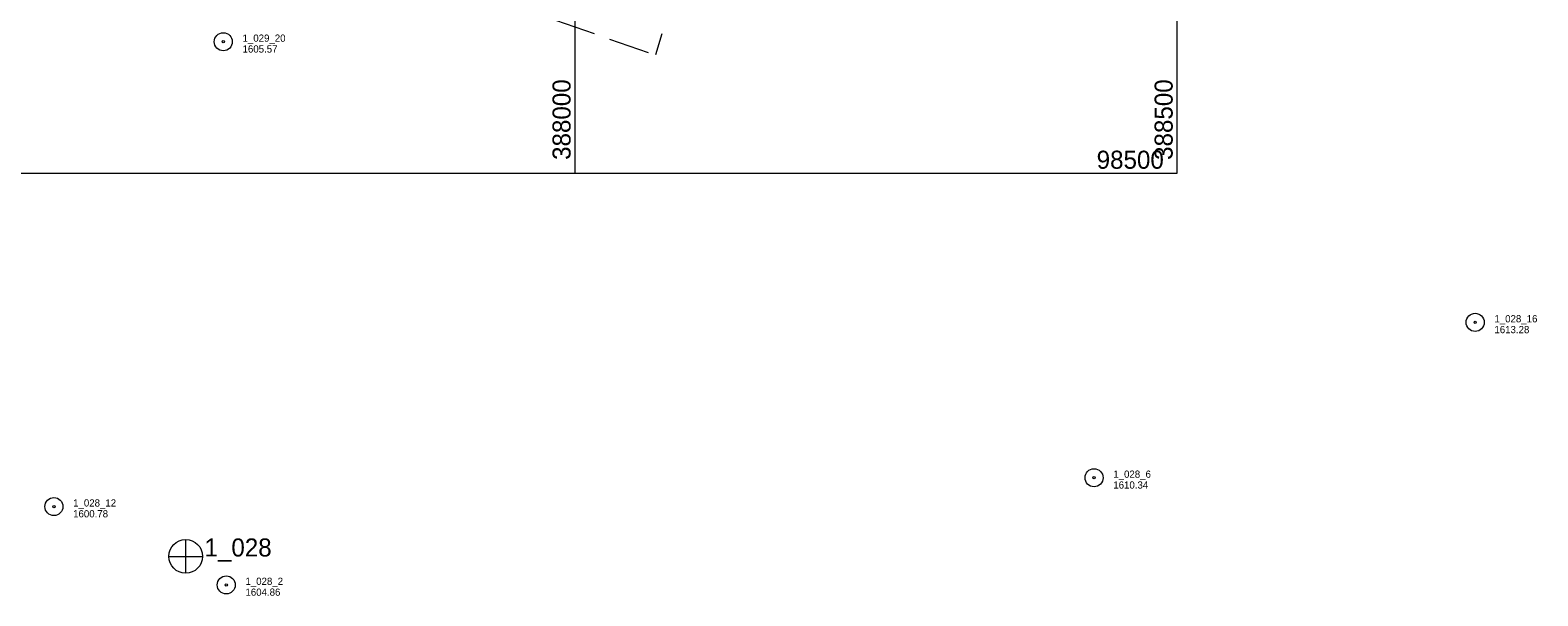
# Model space of a CAD drawing. Extents: x 386648 to 388873, y 98149 to 99500.
# Tile 3 of 6: x 387547 to 388799, y 98149 to 98619. Entities that reach past the tile are written whole.
import ezdxf
from ezdxf.enums import TextEntityAlignment as Align

# ---------------------------------------------------------------- set-up
doc = ezdxf.new("R2010")
doc.units = 0
doc.header["$MEASUREMENT"] = 0
doc.linetypes.add('DGN Style 3', pattern=[47.482694, 33.91621, -13.566484])
for name, color, linetype, lineweight in [('E_MAP_GridLines', 251, 'Continuous', 0), ('E_MAP_Limits', 21, 'DGN Style 3', 0), ('E_MAP_PassPoints', 40, 'Continuous', 0)]:
    doc.layers.add(name, color=color, linetype=linetype, lineweight=lineweight)
doc.styles.add('Style-IGR_FONT_0', font='IGR_FONT_0.shx')

# ---------------------------------------------------------------- blocks, each defined once
blk = doc.blocks.new('PP')
at = {"layer": 'E_MAP_PassPoints', "color": 40, "linetype": 'Continuous', "lineweight": 0}
for radius in [7.5, 0.96]:
    blk.add_circle((0, 0), radius, dxfattribs=at)
blk = doc.blocks.new('PHOTOC')
at = {"layer": 'E_MAP_Limits', "color": 73, "linetype": 'Continuous', "lineweight": 0}
for p, q in [((0.1, 14.1), (0.1, -13.8)), ((-13.8, 0), (14.1, 0))]:
    blk.add_line(p, q, dxfattribs=at)
blk.add_circle((0.2, 0), 14, dxfattribs=at)

msp = doc.modelspace()

# ---------------------------------------------------------------- linework, layer by layer
at = {"layer": 'E_MAP_GridLines', "color": 161, "linetype": 'Continuous', "lineweight": 0}
for p, q in [((388000, 98500), (388000, 99500)), ((388500, 98500), (388500, 99500)), ((387000, 98500), (388500, 98500))]:
    msp.add_line(p, q, dxfattribs=at)
at = {"layer": 'E_MAP_Limits', "color": 73, "linetype": 'DGN Style 3', "lineweight": 0, "flags": 128}
for points in [[(388208.8, 99168.2), (388195.3, 99070.5), (388136.3, 98830.4), (388066.6, 98598.3)], [(387311.2, 98861.6), (388066.6, 98598.3)]]:
    msp.add_lwpolyline(points, dxfattribs=at)

# ---------------------------------------------------------------- block references
at = {"layer": 'E_MAP_Limits', "color": 73, "linetype": 'Continuous', "lineweight": 0}
msp.add_blockref('PHOTOC', (387676.4, 98181.8), dxfattribs=at)
at = {"layer": 'E_MAP_PassPoints', "color": 40, "linetype": 'Continuous', "lineweight": 0}
for p in [(387707.8, 98609.3), (388747.4, 98376.2), (388430.9, 98247.1), (387567.1, 98223.2), (387710.2, 98158.1)]:
    msp.add_blockref('PP', p, dxfattribs=at)

# ---------------------------------------------------------------- texts
at = {"layer": 'E_MAP_GridLines', "color": 161, "linetype": 'Continuous', "lineweight": 0, "style": 'Style-IGR_FONT_0'}
for s, p in [('  388000  ', (387996.2, 98500)), ('  388500  ', (388496.2, 98500))]:
    msp.add_text(s, height=15, rotation=90, dxfattribs=at).set_placement(p)
msp.add_text('  98500  ', height=15, dxfattribs=at).set_placement((388500, 98503.8), align=Align.RIGHT)
at = {"layer": 'E_MAP_Limits', "color": 73, "linetype": 'Continuous', "lineweight": 0, "style": 'Style-IGR_FONT_0'}
msp.add_text('1_028', height=15, dxfattribs=at).set_placement((387692.2, 98181.7))
at = {"layer": 'E_MAP_PassPoints', "color": 40, "linetype": 'Continuous', "lineweight": 0, "style": 'Style-IGR_FONT_0'}
for s, p in [('1_029_20', (387723.8, 98609.3)), ('1605.57', (387723.8, 98600.3)), ('1_028_16', (388763.4, 98376.2)), ('1613.28', (388763.4, 98367.2)), ('1_028_6', (388446.9, 98247.1)), ('1610.34', (388446.9, 98238.1)), ('1_028_12', (387583.1, 98223.2)), ('1600.78', (387583.1, 98214.2)), ('1_028_2', (387726.2, 98158.1)), ('1604.86', (387726.2, 98149.1))]:
    msp.add_text(s, height=6, dxfattribs=at).set_placement(p)

doc.saveas('drawing.dxf')
